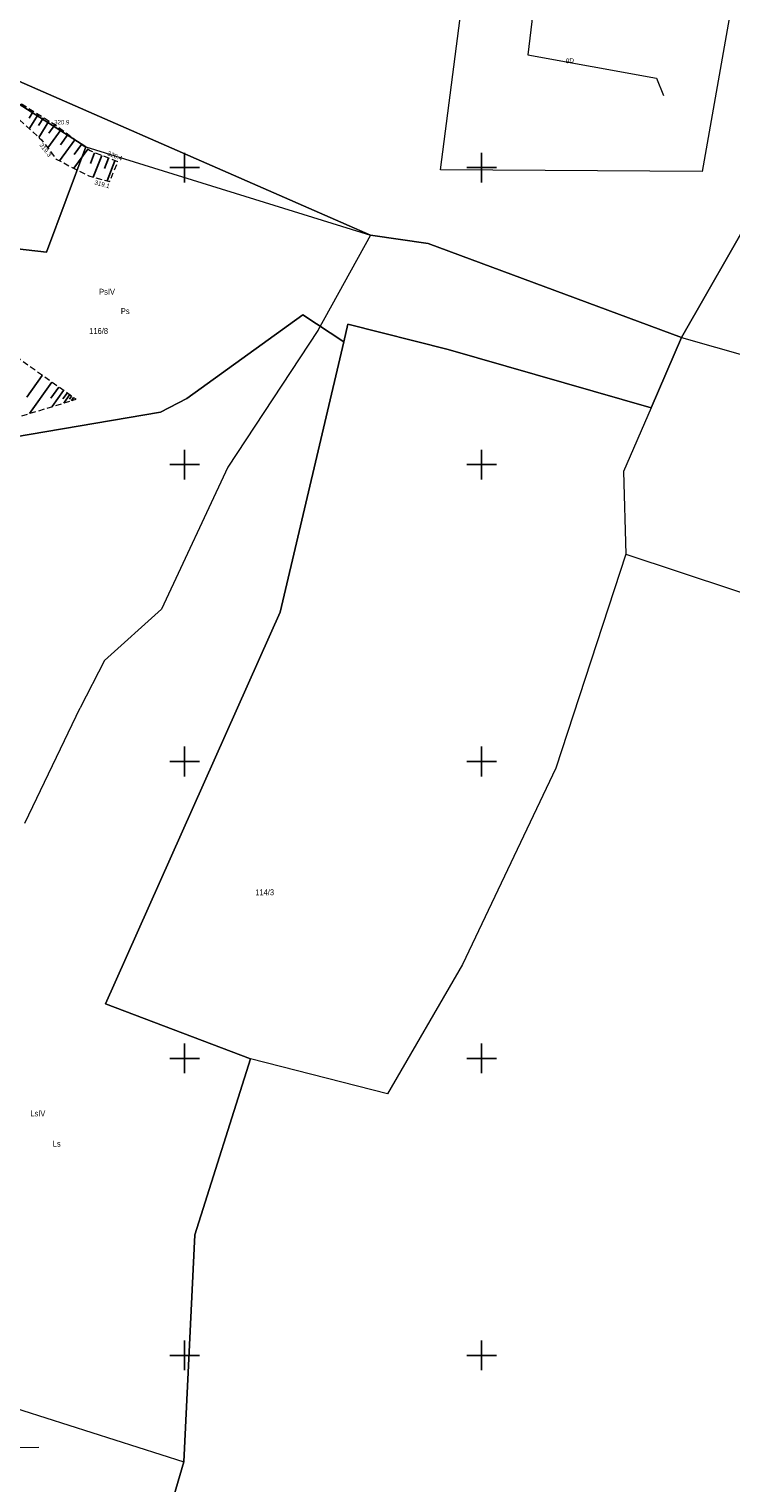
# Model space of a CAD drawing. Header units: metres. Extents: x 7423100 to 7431699, y 5527887 to 5533362.
# Tile 19 of 114: x 7427824 to 7427942, y 5529629 to 5529873. Entities that reach past the tile are written whole.
import ezdxf
from ezdxf.enums import TextEntityAlignment as Align

# ---------------------------------------------------------------- set-up
doc = ezdxf.new("R2010")
doc.units = ezdxf.units.M
doc.header["$MEASUREMENT"] = 0
doc.linetypes.add('1.0_0.5', pattern=[1.5, 1, -0.5])
doc.linetypes.add('219-500', pattern=[0])
doc.layers.get('0').update_dxf_attribs({"color": 2, "linetype": 'CONTINUOUS', "lineweight": 5})
for name, color, linetype in [('000 Inne (niezydentyfikowane)', 7, 'CONTINUOUS'), ('203-punkt graniczny', 7, 'CONTINUOUS'), ('209-oznaczenie konturu klasyfikacyjnego', 7, 'CONTINUOUS'), ('210-oznaczenie konturu użytku gruntowego', 7, 'CONTINUOUS'), ('211-numer działki ewidencyjnej', 7, 'CONTINUOUS'), ('217-kontur klasyfikacyjny', 7, 'CONTINUOUS'), ('218-kontur użytku gruntowego', 7, 'CONTINUOUS'), ('219-działka ewidencyjna', 7, 'CONTINUOUS'), ('pikieta naturalna', 7, 'CONTINUOUS'), ('pikieta naturalna-Atr2', 7, 'CONTINUOUS'), ('przewód gazowy', 7, 'CONTINUOUS'), ('przewód gazowy-Atr1', 7, 'CONTINUOUS'), ('przewód wodociągowy', 7, 'CONTINUOUS'), ('skarpa nieumocniona', 7, 'CONTINUOUS'), ('Wstawianie ramki sekcyjnej z opisem', 7, 'CONTINUOUS')]:
    doc.layers.add(name, color=color, linetype=linetype)
doc.styles.get("Standard").update_dxf_attribs({"font": 'Working1250.shx', "width": 0.75})

# ---------------------------------------------------------------- blocks, each defined once
blk = doc.blocks.new('203')
at = {"linetype": 'Continuous', "lineweight": 0}
h = blk.add_hatch(color=0, dxfattribs=at)
edge = h.paths.add_edge_path()
edge.add_arc((0, 0), 0.045, 0, 360)
blk = doc.blocks.new('PW01')
at = {"linetype": 'Continuous', "lineweight": 13}
h = blk.add_hatch(color=0, dxfattribs=at)
edge = h.paths.add_edge_path()
edge.add_arc((0, 0), 0.045, 0, 360)
blk = doc.blocks.new('RAMKA500K')
at = {"color": 0}
for p, q in [((247.5, 250), (252.5, 250)), ((250, 247.5), (250, 250)), ((297.5, 250), (302.5, 250)), ((300, 247.5), (300, 250)), ((250, 197.5), (250, 202.5)), ((300, 197.5), (300, 202.5)), ((247.5, 200), (252.5, 200)), ((297.5, 200), (302.5, 200)), ((250, 147.5), (250, 152.5)), ((300, 147.5), (300, 152.5)), ((247.5, 150), (252.5, 150)), ((297.5, 150), (302.5, 150)), ((250, 97.5), (250, 102.5)), ((300, 97.5), (300, 102.5)), ((247.5, 100), (252.5, 100)), ((297.5, 100), (302.5, 100)), ((250, 47.5), (250, 52.5)), ((300, 47.5), (300, 52.5)), ((247.5, 50), (252.5, 50)), ((297.5, 50), (302.5, 50)), ((250, 0), (250, 2.5)), ((300, 0), (300, 2.5)), ((247.5, 0), (252.5, 0)), ((297.5, 0), (302.5, 0))]:
    blk.add_line(p, q, dxfattribs=at)

msp = doc.modelspace()

# ---------------------------------------------------------------- linework, layer by layer
at = {"layer": '000 Inne (niezydentyfikowane)', "color": 7, "linetype": 'Continuous', "lineweight": 25, "flags": 128}
for points in [[(7427824.54, 5529859.43), (7427823.85, 5529858.31)], [(7427825.36, 5529858.93), (7427823.87, 5529856.52)], [(7427826.24, 5529858.38), (7427825.44, 5529857.1)], [(7427827.17, 5529857.8), (7427825.48, 5529855.08)], [(7427829.23, 5529856.39), (7427826.97, 5529853.31)], [(7427828.17, 5529857.17), (7427827.16, 5529855.78)], [(7427830.38, 5529855.55), (7427829.12, 5529853.84)], [(7427831.54, 5529854.69), (7427828.94, 5529851.14)], [(7427833.72, 5529853.1), (7427831.36, 5529849.89)], [(7427832.65, 5529853.88), (7427831.41, 5529852.19)], [(7427834.87, 5529852.5), (7427834.15, 5529850.67)], [(7427836.07, 5529852.03), (7427834.64, 5529848.39)], [(7427837.22, 5529851.58), (7427836.52, 5529849.83)], [(7427838.29, 5529851.15), (7427836.96, 5529847.77)], [(7427826.06, 5529815.01), (7427823.45, 5529811.33)], [(7427827.66, 5529813.87), (7427823.92, 5529808.59)], [(7427828.82, 5529813.05), (7427827.47, 5529811.16)], [(7427829.64, 5529812.46), (7427827.72, 5529809.75)], [(7427830.23, 5529812.04), (7427829.54, 5529811.07)], [(7427830.66, 5529811.74), (7427829.68, 5529810.35)], [(7427830.99, 5529811.51), (7427830.64, 5529811.03)], [(7427831.32, 5529811.27), (7427830.95, 5529810.74)]]:
    msp.add_lwpolyline(points, dxfattribs=at)
at = {"layer": '217-kontur klasyfikacyjny', "color": 92, "linetype": 'Continuous', "lineweight": 18, "flags": 128}
for points in [[(7427881.31, 5529838.63), (7427803.1, 5529872.88)], [(7427803.1, 5529872.88), (7427833.37, 5529853.49)], [(7427803.1, 5529872.88), (7427881.31, 5529838.63)], [(7427833.37, 5529853.49), (7427826.78, 5529835.78)], [(7427933.64, 5529821.39), (7427946.01, 5529843.07)], [(7427946.01, 5529843.07), (7427933.64, 5529821.39)], [(7427891, 5529837.24), (7427881.31, 5529838.63)], [(7427881.31, 5529838.63), (7427891, 5529837.24)], [(7427826.78, 5529835.78), (7427814.46, 5529837.14)], [(7427933.64, 5529821.39), (7427891, 5529837.24)], [(7427891, 5529837.24), (7427933.64, 5529821.39)], [(7427850.36, 5529811.12), (7427869.9, 5529825.2)], [(7427869.9, 5529825.2), (7427850.36, 5529811.12)], [(7427869.9, 5529825.2), (7427876.79, 5529820.64)], [(7427876.79, 5529820.64), (7427869.9, 5529825.2)], [(7427876.79, 5529820.64), (7427877.49, 5529823.61)], [(7427877.49, 5529823.61), (7427894.36, 5529819.36)], [(7427928.51, 5529809.52), (7427933.64, 5529821.39)], [(7427933.64, 5529821.39), (7427928.51, 5529809.52)], [(7427866.07, 5529775.14), (7427876.79, 5529820.64)], [(7427894.36, 5529819.36), (7427928.51, 5529809.52)], [(7427821.19, 5529804.62), (7427845.94, 5529808.81)], [(7427845.94, 5529808.81), (7427821.19, 5529804.62)], [(7427845.94, 5529808.81), (7427850.36, 5529811.12)], [(7427850.36, 5529811.12), (7427845.94, 5529808.81)], [(7427928.51, 5529809.52), (7427923.9, 5529798.85)], [(7427923.9, 5529798.85), (7427924.25, 5529784.91)], [(7427924.25, 5529784.91), (7427969.49, 5529769.92)], [(7427836.69, 5529709.22), (7427866.07, 5529775.14)], [(7427861.12, 5529699.95), (7427836.69, 5529709.22)], [(7427851.73, 5529670.3), (7427861.12, 5529699.95)], [(7427849.85, 5529632.08), (7427851.73, 5529670.3)], [(7427841.94, 5529605.03), (7427849.85, 5529632.08)]]:
    msp.add_lwpolyline(points, dxfattribs=at)
at = {"layer": '218-kontur użytku gruntowego', "color": 3, "linetype": 'Continuous', "lineweight": 18, "flags": 128}
for points in [[(7427893.09, 5529849.63), (7427896.77, 5529878.28)], [(7427941.64, 5529875.08), (7427937.1, 5529849.32)], [(7427881.31, 5529838.63), (7427803.1, 5529872.88)], [(7427803.1, 5529872.88), (7427833.37, 5529853.49)], [(7427833.37, 5529853.49), (7427803.1, 5529872.88)], [(7427803.1, 5529872.88), (7427881.31, 5529838.63)], [(7427833.37, 5529853.49), (7427826.78, 5529835.78)], [(7427826.78, 5529835.78), (7427833.37, 5529853.49)], [(7427937.1, 5529849.32), (7427893.09, 5529849.63)], [(7427891, 5529837.24), (7427881.31, 5529838.63)], [(7427881.31, 5529838.63), (7427891, 5529837.24)], [(7427826.78, 5529835.78), (7427814.46, 5529837.14)], [(7427814.46, 5529837.14), (7427826.78, 5529835.78)], [(7427933.64, 5529821.39), (7427891, 5529837.24)], [(7427891, 5529837.24), (7427933.64, 5529821.39)], [(7427850.36, 5529811.12), (7427869.9, 5529825.2)], [(7427869.9, 5529825.2), (7427850.36, 5529811.12)], [(7427869.9, 5529825.2), (7427876.79, 5529820.64)], [(7427876.79, 5529820.64), (7427869.9, 5529825.2)], [(7427876.79, 5529820.64), (7427877.49, 5529823.61)], [(7427877.49, 5529823.61), (7427876.79, 5529820.64)], [(7427877.49, 5529823.61), (7427894.36, 5529819.36)], [(7427894.36, 5529819.36), (7427877.49, 5529823.61)], [(7427928.51, 5529809.52), (7427933.64, 5529821.39)], [(7427933.64, 5529821.39), (7427928.51, 5529809.52)], [(7427866.07, 5529775.14), (7427876.79, 5529820.64)], [(7427876.79, 5529820.64), (7427866.07, 5529775.14)], [(7427894.36, 5529819.36), (7427928.51, 5529809.52)], [(7427928.51, 5529809.52), (7427894.36, 5529819.36)], [(7427821.19, 5529804.62), (7427845.94, 5529808.81)], [(7427845.94, 5529808.81), (7427821.19, 5529804.62)], [(7427845.94, 5529808.81), (7427850.36, 5529811.12)], [(7427850.36, 5529811.12), (7427845.94, 5529808.81)], [(7427836.69, 5529709.22), (7427866.07, 5529775.14)], [(7427866.07, 5529775.14), (7427836.69, 5529709.22)], [(7427861.12, 5529699.95), (7427836.69, 5529709.22)], [(7427836.69, 5529709.22), (7427861.12, 5529699.95)], [(7427851.73, 5529670.3), (7427861.12, 5529699.95)], [(7427861.12, 5529699.95), (7427851.73, 5529670.3)], [(7427849.85, 5529632.08), (7427851.73, 5529670.3)], [(7427851.73, 5529670.3), (7427849.85, 5529632.08)], [(7427841.94, 5529605.03), (7427849.85, 5529632.08)], [(7427849.85, 5529632.08), (7427841.94, 5529605.03)]]:
    msp.add_lwpolyline(points, dxfattribs=at)
at = {"layer": '219-działka ewidencyjna', "color": 7, "linetype": '219-500', "lineweight": 18, "flags": 128}
for points in [[(7427803.1, 5529872.88), (7427833.37, 5529853.49)], [(7427833.37, 5529853.49), (7427881.31, 5529838.63)], [(7427946.01, 5529843.07), (7427933.64, 5529821.39)], [(7427881.31, 5529838.63), (7427872.45, 5529822.55)], [(7427872.45, 5529822.55), (7427857.29, 5529799.55)], [(7427933.64, 5529821.39), (7427928.51, 5529809.52)], [(7427933.64, 5529821.39), (7428022.85, 5529796.04)], [(7427928.51, 5529809.52), (7427923.9, 5529798.85)], [(7427857.29, 5529799.55), (7427846.12, 5529775.66)], [(7427923.9, 5529798.85), (7427924.25, 5529784.91)], [(7427924.25, 5529784.91), (7427912.51, 5529748.85)], [(7427846.12, 5529775.66), (7427836.5, 5529766.98)], [(7427836.5, 5529766.98), (7427832.43, 5529759.03)], [(7427823.14, 5529739.62), (7427832.43, 5529759.03)], [(7427912.51, 5529748.85), (7427896.79, 5529715.83)], [(7427896.79, 5529715.83), (7427884.17, 5529694.02)], [(7427861.12, 5529699.95), (7427851.73, 5529670.3)], [(7427884.17, 5529694.02), (7427861.12, 5529699.95)], [(7427851.73, 5529670.3), (7427849.85, 5529632.08)], [(7427818.84, 5529641.96), (7427849.85, 5529632.08)]]:
    msp.add_lwpolyline(points, dxfattribs=at)
at = {"layer": 'przewód gazowy', "color": 52, "linetype": 'Continuous', "lineweight": 18, "flags": 128}
msp.add_lwpolyline([(7427913.92, 5529926.78), (7427911.77, 5529902.21), (7427907.78, 5529869.01), (7427929.44, 5529865.07), (7427930.59, 5529862.15)], dxfattribs=at)
at = {"layer": 'przewód wodociągowy', "color": 5, "linetype": 'Continuous', "lineweight": 18, "flags": 128}
msp.add_lwpolyline([(7427825.5, 5529634.47), (7427817.55, 5529634.46), (7427800.48, 5529637.26), (7427743.51, 5529649.65), (7427709.39, 5529657.69)], dxfattribs=at)
at = {"layer": 'skarpa nieumocniona', "color": 7, "linetype": '1.0_0.5', "lineweight": 18, "flags": 128}
for points in [[(7427810.77, 5529868.04), (7427808.38, 5529869.24), (7427807.34, 5529867.14), (7427811.68, 5529864.63), (7427818.17, 5529860.33), (7427821.55, 5529858.62), (7427825.92, 5529854.68), (7427828.4, 5529851.42), (7427833.87, 5529848.6), (7427837.4, 5529847.65), (7427838.76, 5529850.97), (7427834.12, 5529852.8), (7427828.05, 5529857.26), (7427822.66, 5529860.6), (7427817.77, 5529863.69)], [(7427810.77, 5529868.04), (7427808.38, 5529869.24), (7427807.34, 5529867.14), (7427811.68, 5529864.63), (7427818.17, 5529860.33), (7427821.55, 5529858.62), (7427825.92, 5529854.68), (7427828.4, 5529851.42), (7427833.87, 5529848.6), (7427837.4, 5529847.65), (7427838.76, 5529850.97), (7427834.12, 5529852.8), (7427828.05, 5529857.26), (7427822.66, 5529860.6), (7427817.77, 5529863.69)], [(7427806.07, 5529843.98), (7427800.39, 5529846.91), (7427796.75, 5529846.52), (7427801.32, 5529839.53), (7427805.52, 5529834.67), (7427806.58, 5529828.84), (7427805.93, 5529820.86), (7427806.09, 5529810.15), (7427814.28, 5529805.65), (7427831.73, 5529810.98), (7427814.2, 5529823.43), (7427813.04, 5529832.91), (7427810.55, 5529838.38)], [(7427806.07, 5529843.98), (7427800.39, 5529846.91), (7427796.75, 5529846.52), (7427801.32, 5529839.53), (7427805.52, 5529834.67), (7427806.58, 5529828.84), (7427805.93, 5529820.86), (7427806.09, 5529810.15), (7427814.28, 5529805.65), (7427831.73, 5529810.98), (7427814.2, 5529823.43), (7427813.04, 5529832.91), (7427810.55, 5529838.38)]]:
    msp.add_lwpolyline(points, close=True, dxfattribs=at)

# ---------------------------------------------------------------- block references
at = {"layer": '203-punkt graniczny', "color": 7, "linetype": 'Continuous', "lineweight": 18}
for p in [(7427833.37, 5529853.49), (7427881.31, 5529838.63), (7427872.45, 5529822.55), (7427933.64, 5529821.39), (7427928.51, 5529809.52), (7427857.29, 5529799.55), (7427923.9, 5529798.85), (7427924.25, 5529784.91), (7427846.12, 5529775.66), (7427836.5, 5529766.98), (7427832.43, 5529759.03), (7427912.51, 5529748.85), (7427896.79, 5529715.83), (7427861.12, 5529699.95), (7427884.17, 5529694.02), (7427851.73, 5529670.3), (7427849.85, 5529632.08)]:
    msp.add_blockref('203', p, dxfattribs=at)
at = {"layer": 'pikieta naturalna', "color": 7, "linetype": 'Continuous', "lineweight": 13}
for p in [(7427828.05, 5529857.26), (7427825.92, 5529854.68), (7427838.76, 5529850.97), (7427837.4, 5529847.65)]:
    msp.add_blockref('PW01', p, dxfattribs=at)
at = {"layer": 'Wstawianie ramki sekcyjnej z opisem', "color": 7, "linetype": 'Continuous', "lineweight": 13}
for p in [(7427600, 5529750), (7427600, 5529500)]:
    msp.add_blockref('RAMKA500K', p, dxfattribs=at)

# ---------------------------------------------------------------- texts
at = {"layer": '209-oznaczenie konturu klasyfikacyjnego', "color": 3, "linetype": 'Continuous', "lineweight": 18, "width": 0.79}
for s, p in [('PsIV', (7427835.62, 5529828.59)), ('LsIV', (7427824.04, 5529690.24))]:
    msp.add_text(s, height=1, dxfattribs=at).set_placement(p)
at = {"layer": '210-oznaczenie konturu użytku gruntowego', "color": 3, "linetype": 'Continuous', "lineweight": 18, "width": 0.79}
for s, p in [('Ps', (7427839.28, 5529825.33)), ('Ls', (7427827.83, 5529685.15))]:
    msp.add_text(s, height=1, dxfattribs=at).set_placement(p)
at = {"layer": '211-numer działki ewidencyjnej', "color": 7, "linetype": 'Continuous', "lineweight": 18, "width": 0.79}
msp.add_text('116/8', height=1, dxfattribs=at).set_placement((7427833.96, 5529821.99))
msp.add_text('114/3', height=1, dxfattribs=at).set_placement((7427861.9, 5529728.48), align=Align.TOP_LEFT)
at = {"layer": 'pikieta naturalna-Atr2', "color": 7, "width": 0.9}
msp.add_text('320.9', height=0.75, dxfattribs=at).set_placement((7427828.05, 5529857.26))
for s, rotation, p in [('319.3', 307.261, (7427826.12, 5529854.23)), ('320.4', 338.475, (7427837.23, 5529852.8)), ('319.1', 344.937, (7427834.99, 5529847.88))]:
    msp.add_text(s, height=0.75, rotation=rotation, dxfattribs=at).set_placement(p, align=Align.TOP_LEFT)
at = {"layer": 'przewód gazowy-Atr1', "color": 40, "width": 0.9}
msp.add_text('gD', height=0.75, rotation=-10.365, dxfattribs=at).set_placement((7427914.16, 5529867.84))

doc.saveas('drawing.dxf')
